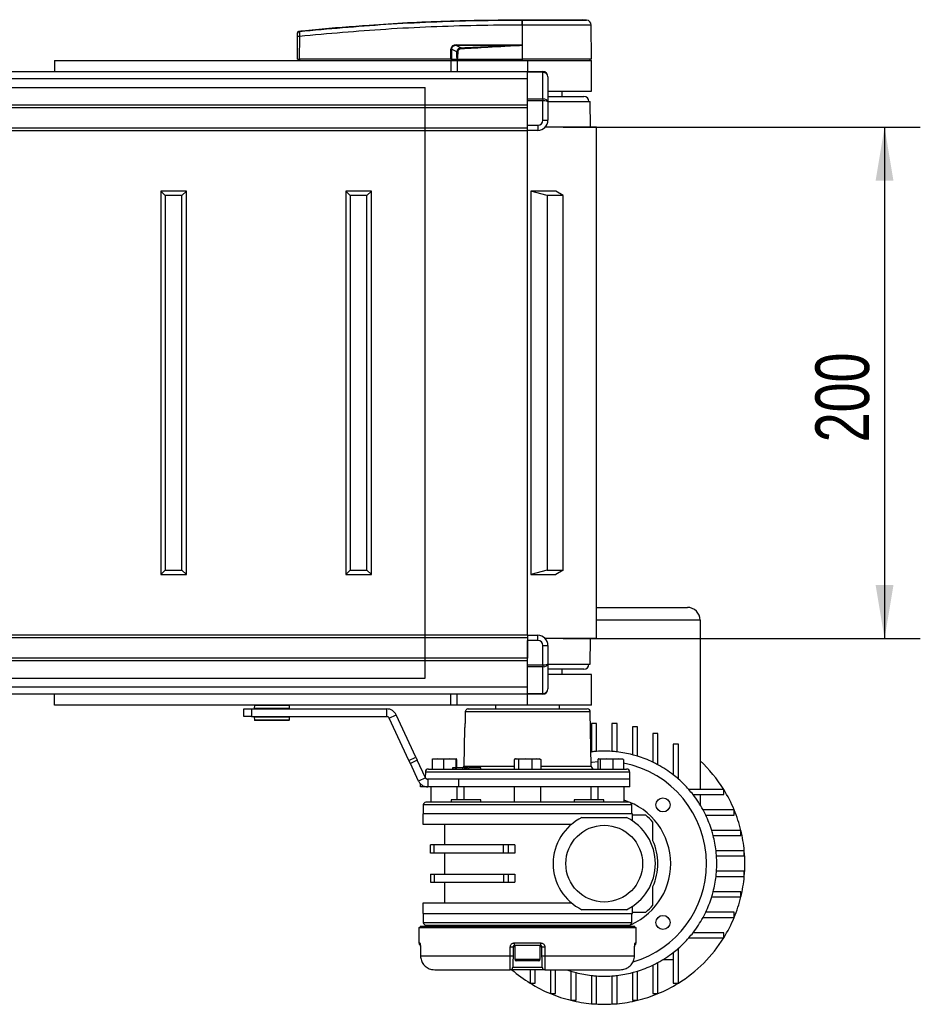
# Model space of a CAD drawing. Header units: millimetres. Extents: x 0 to 420, y 0 to 297.
# Tile 9 of 64: x 183 to 234, y 70 to 125. Entities that reach past the tile are written whole.
import ezdxf

# ---------------------------------------------------------------- set-up
doc = ezdxf.new("R2010")
doc.units = ezdxf.units.MM
doc.layers.add('QUOTE', color=174, linetype='Continuous')
doc.styles.add('SLDTEXTSTYLE3', font='TXT', dxfattribs={"width": 0.75})
doc.dimstyles.new('SLDDIMSTYLE0', dxfattribs={"dimtxt": 3, "dimasz": 3, "dimexe": 0, "dimexo": 0.0625, "dimgap": 0.75, "dimtad": 1, "dimlfac": 6.991979, "dimrnd": 1e-09, "dimzin": 12, "dimdsep": 46, "dimtxsty": 'SLDTEXTSTYLE3', "dimsah": 1, "dimcen": 0.09, "dimadec": 0, "dimazin": 3, "dimtfac": 1, "dimtdec": 3, "dimtofl": 0, "dimtmove": 0, "dimatfit": 3, "dimfxl": 0, "dimfrac": 2, "dimtolj": 1, "dimtzin": 12, "dimarcsym": 0})

# ---------------------------------------------------------------- blocks, each defined once
blk = doc.blocks.new('_D_4')
at = {"layer": 'QUOTE'}
for p, q in [((213.831, 119.246), (233.8, 119.246)), ((231.8, 119.246), (231.8, 90.642)), ((213.831, 90.642), (233.8, 90.642))]:
    blk.add_line(p, q, dxfattribs=at)
for points in [[(231.8, 119.246), (231.3, 116.246), (232.3, 116.246)], [(231.8, 90.642), (232.3, 93.642), (231.3, 93.642)]]:
    blk.add_solid(points, dxfattribs=at)
at = {"layer": 'QUOTE', "insert": (227.933, 101.619), "char_height": 3, "attachment_point": 1, "rotation": 90, "style": 'SLDTEXTSTYLE3'}
blk.add_mtext('200', dxfattribs=at)

msp = doc.modelspace()

# ---------------------------------------------------------------- linework, layer by layer
at = {"color": 7, "linetype": 'Continuous', "lineweight": 25}
for p, q in [((211.5326, 125.2531), (211.5327, 125.2531)), ((215.1337, 125.2335), (214.885, 125.2531)), ((199.0757, 124.62), (199.0756, 124.62)), ((211.5323, 124.9516), (211.5091, 124.9516)), ((211.5323, 124.9516), (211.5309, 123.0363)), ((215.4062, 123.0363), (215.3895, 124.9515)), ((198.96, 123.0363), (198.9712, 124.3169)), ((199.076, 124.3169), (199.0648, 123.0363)), ((207.5483, 123.0363), (207.5505, 123.6136)), ((207.5773, 123.6136), (207.575, 123.0363)), ((207.879, 123.4568), (207.5773, 123.6136)), ((207.8627, 123.8107), (208.1141, 123.68)), ((211.219, 123.8107), (207.8627, 123.8107)), ((207.8645, 123.8477), (211.2208, 123.8477)), ((211.5233, 123.8305), (211.5234, 123.8226)), ((211.5234, 123.8226), (211.5302, 123.0363)), ((185.3724, 122.9648), (185.3724, 122.3513)), ((185.3724, 122.9648), (207.5407, 122.9648)), ((198.96, 123.0363), (199.0648, 123.0363)), ((199.0297, 123.0363), (199.0309, 122.9648)), ((207.5483, 123.0363), (199.0648, 123.0363)), ((199.0701, 123.0363), (199.0702, 122.9648)), ((207.5407, 122.9648), (207.5407, 122.3513)), ((207.5407, 122.9648), (207.8982, 122.9648)), ((207.575, 123.0363), (207.5483, 123.0363)), ((207.5539, 123.0363), (207.554, 122.9648)), ((207.575, 123.0363), (207.8939, 123.0363)), ((207.6244, 123.0363), (207.6253, 122.9648)), ((207.8982, 122.9648), (207.8982, 122.3513)), ((207.8982, 122.9648), (211.8313, 122.9648)), ((207.9048, 123.0363), (211.5302, 123.0363)), ((207.9272, 123.0363), (207.9278, 122.9648)), ((211.5309, 123.0363), (211.5302, 123.0363)), ((215.4062, 123.0363), (211.5309, 123.0363)), ((211.5338, 123.0363), (211.5339, 122.9648)), ((211.8313, 122.9648), (215.4068, 122.9648)), ((211.8313, 122.9648), (211.8313, 122.3513)), ((215.3353, 122.9648), (215.3366, 123.0363)), ((215.4068, 121.2485), (215.4068, 122.9648)), ((158.4382, 122.3513), (211.8313, 122.3513)), ((211.8313, 122.3513), (212.6894, 122.3513)), ((211.8313, 122.3094), (211.8313, 122.3513)), ((212.6894, 122.3094), (211.8313, 122.3094)), ((211.8313, 120.8199), (211.8313, 122.3094)), ((212.6894, 122.3513), (212.6894, 122.3094)), ((212.6894, 120.8199), (212.6894, 122.3094)), ((68.8103, 121.9596), (211.8313, 121.9596)), ((212.9755, 122.0652), (212.9755, 120.6596)), ((212.9898, 121.2485), (215.4068, 121.2485)), ((213.7621, 120.9625), (213.7621, 121.2485)), ((211.8313, 120.8199), (212.6894, 120.8199)), ((211.8313, 120.7188), (211.8313, 120.8199)), ((212.6894, 120.7188), (211.8313, 120.7188)), ((211.8313, 119.3478), (211.8313, 120.7188)), ((212.6894, 120.8199), (212.6894, 120.7188)), ((212.6894, 119.6339), (212.6894, 120.7188)), ((212.9755, 120.9625), (214.9778, 120.9625)), ((212.9755, 120.6765), (215.3353, 120.6765)), ((212.9755, 120.6596), (212.9755, 119.6339)), ((215.3483, 119.2463), (215.3353, 120.6765)), ((68.8103, 120.492), (211.8313, 120.492)), ((68.8103, 120.349), (211.8313, 120.349)), ((211.8313, 119.2048), (211.8313, 120.349)), ((212.6894, 119.6339), (212.9755, 119.6339)), ((68.8103, 119.2048), (211.8313, 119.2048)), ((68.8103, 119.0618), (211.8313, 119.0618)), ((211.8313, 119.3478), (212.4034, 119.3478)), ((211.8313, 119.0618), (211.8313, 119.2048)), ((212.4034, 119.0618), (211.8313, 119.0618)), ((211.8313, 90.8265), (211.8313, 119.0618)), ((212.4034, 119.3478), (212.4034, 119.0618)), ((215.6929, 119.2463), (212.8241, 119.2463)), ((215.6929, 90.642), (215.6929, 119.2463)), ((191.5734, 115.4205), (191.3232, 115.6707)), ((192.7534, 115.6707), (191.3232, 115.6707)), ((191.3232, 115.6707), (191.3232, 94.2176)), ((192.5031, 115.4205), (192.7534, 115.6707)), ((192.7534, 94.2176), (192.7534, 115.6707)), ((201.9169, 115.4205), (201.6667, 115.6707)), ((201.6667, 115.6707), (201.6667, 94.2176)), ((203.0969, 115.6707), (201.6667, 115.6707)), ((202.8466, 115.4205), (203.0969, 115.6707)), ((203.0969, 94.2176), (203.0969, 115.6707)), ((212.9212, 115.4205), (212.0213, 115.6707)), ((212.0213, 115.6707), (212.0213, 94.2176)), ((213.4133, 115.6707), (212.0213, 115.6707)), ((213.8261, 115.4205), (213.4133, 115.6707)), ((192.5031, 115.4205), (191.5734, 115.4205)), ((191.5734, 115.4205), (191.5734, 94.4678)), ((192.5031, 94.4678), (192.5031, 115.4205)), ((201.9169, 115.4205), (201.9169, 94.4678)), ((202.8466, 115.4205), (201.9169, 115.4205)), ((202.8466, 94.4678), (202.8466, 115.4205)), ((212.9212, 115.4205), (212.9212, 94.4678)), ((213.8261, 115.4205), (212.9212, 115.4205)), ((213.8261, 94.4678), (213.8261, 115.4205)), ((191.5734, 94.4678), (191.3232, 94.2176)), ((191.3232, 94.2176), (192.7534, 94.2176)), ((191.5734, 94.4678), (192.5031, 94.4678)), ((192.5031, 94.4678), (192.7534, 94.2176)), ((201.9169, 94.4678), (201.6667, 94.2176)), ((201.6667, 94.2176), (203.0969, 94.2176)), ((201.9169, 94.4678), (202.8466, 94.4678)), ((202.8466, 94.4678), (203.0969, 94.2176)), ((212.9212, 94.4678), (212.0213, 94.2176)), ((212.0213, 94.2176), (213.4133, 94.2176)), ((212.9212, 94.4678), (213.8261, 94.4678)), ((213.8261, 94.4678), (213.4133, 94.2176)), ((215.6929, 92.3862), (220.7701, 92.3862)), ((221.4852, 91.6711), (215.6929, 91.6711)), ((221.4852, 91.6711), (221.4852, 82.2031)), ((211.8313, 90.8265), (68.8103, 90.8265)), ((211.8313, 90.6835), (68.8103, 90.6835)), ((211.8313, 90.8265), (212.4034, 90.8265)), ((211.8313, 90.8265), (211.8313, 90.6835)), ((211.8313, 90.6835), (211.8313, 89.5393)), ((212.4034, 90.5405), (211.8313, 90.5405)), ((211.8313, 89.1695), (211.8313, 90.5405)), ((212.4034, 90.5405), (212.4034, 90.8265)), ((215.6929, 90.642), (212.8241, 90.642)), ((215.3353, 89.2118), (215.3483, 90.642)), ((212.6894, 89.1695), (212.6894, 90.2544)), ((212.6894, 90.2544), (212.9755, 90.2544)), ((212.9755, 90.2544), (212.9755, 89.2287)), ((211.8313, 89.5393), (68.8103, 89.5393)), ((211.8313, 89.3963), (68.8103, 89.3963)), ((212.9755, 89.2287), (212.9755, 87.8231)), ((212.9755, 89.2118), (215.3353, 89.2118)), ((211.8313, 89.1695), (212.6894, 89.1695)), ((211.8313, 89.0684), (211.8313, 89.1695)), ((212.6894, 89.0684), (211.8313, 89.0684)), ((211.8313, 87.5789), (211.8313, 89.0684)), ((212.6894, 89.1695), (212.6894, 89.0684)), ((212.6894, 87.5789), (212.6894, 89.0684)), ((214.9778, 88.9258), (212.9755, 88.9258)), ((213.7621, 88.6398), (213.7621, 88.9258)), ((215.4068, 88.6398), (212.9898, 88.6398)), ((215.4068, 86.9235), (215.4068, 88.6398)), ((211.8313, 87.9287), (68.8103, 87.9287)), ((211.8313, 87.5789), (212.6894, 87.5789)), ((211.8313, 87.537), (211.8313, 87.5789)), ((212.6894, 87.5789), (212.6894, 87.537)), ((211.8313, 87.537), (159.0359, 87.537)), ((185.3724, 86.9235), (185.3724, 87.537)), ((207.5407, 86.9235), (207.5407, 87.537)), ((207.8982, 86.9235), (207.8982, 87.537)), ((212.6894, 87.537), (211.8313, 87.537)), ((211.8313, 86.9235), (211.8313, 87.537)), ((207.5407, 86.9235), (185.3724, 86.9235)), ((190.8758, 86.9235), (190.8758, 86.9199)), ((192.0184, 86.9199), (192.0184, 86.9235)), ((195.9613, 86.2799), (195.9613, 86.709)), ((195.9613, 86.709), (196.3903, 86.709)), ((196.3903, 86.709), (196.3903, 86.2799)), ((196.3903, 86.709), (203.9636, 86.709)), ((196.5571, 86.8964), (196.5492, 86.7462)), ((196.5492, 86.7462), (198.5198, 86.7462)), ((196.573, 86.8964), (196.5571, 86.8964)), ((198.5119, 86.8964), (196.573, 86.8964)), ((196.5933, 86.7161), (196.5778, 86.7161)), ((198.4912, 86.7161), (196.5933, 86.7161)), ((196.6621, 86.7161), (196.6621, 86.709)), ((198.4069, 86.709), (198.4069, 86.7161)), ((198.5198, 86.7462), (198.5119, 86.8964)), ((203.9636, 86.2799), (203.9636, 86.709)), ((207.8982, 86.9235), (207.5407, 86.9235)), ((211.8313, 86.9235), (207.8982, 86.9235)), ((208.3485, 86.5396), (208.348, 86.5398)), ((215.3411, 86.5396), (208.3485, 86.5396)), ((208.5206, 86.7083), (215.1695, 86.7083)), ((210.0435, 86.9235), (210.0435, 86.7083)), ((215.4068, 86.9235), (211.8313, 86.9235)), ((213.6191, 86.7083), (213.6191, 86.9235)), ((215.3939, 83.5159), (215.3411, 86.5396)), ((196.3903, 86.2799), (195.9613, 86.2799)), ((196.3903, 86.2799), (203.9636, 86.2799)), ((196.5492, 86.2427), (196.5571, 86.0925)), ((198.5198, 86.2427), (196.5492, 86.2427)), ((196.5571, 86.0925), (198.5119, 86.0925)), ((196.5778, 86.2728), (198.4912, 86.2728)), ((196.6011, 86.0654), (196.5857, 86.0654)), ((198.4833, 86.0654), (196.6011, 86.0654)), ((196.6621, 86.2799), (196.6621, 86.2728)), ((198.4069, 86.2728), (198.4069, 86.2799)), ((198.5119, 86.0925), (198.5198, 86.2427)), ((204.0932, 86.1973), (204.482, 86.3787)), ((205.1977, 83.8287), (204.0932, 86.1973)), ((205.5865, 84.01), (204.482, 86.3787)), ((208.3362, 85.9179), (208.3357, 85.9181)), ((208.3057, 85.6369), (208.2687, 83.5159)), ((208.3082, 85.6369), (208.3057, 85.6369)), ((215.6929, 85.8891), (215.4068, 85.8891)), ((215.4068, 85.8891), (215.4068, 84.3077)), ((215.6929, 84.3338), (215.6929, 85.8891)), ((216.837, 85.8891), (216.551, 85.8891)), ((216.551, 85.8891), (216.551, 84.3338)), ((216.837, 84.3077), (216.837, 85.8891)), ((217.6952, 85.6988), (217.6952, 84.1486)), ((217.9812, 85.6988), (217.6952, 85.6988)), ((217.9812, 84.0675), (217.9812, 85.6988)), ((218.8393, 85.3257), (218.8393, 83.7315)), ((219.1254, 85.3257), (218.8393, 85.3257)), ((219.1254, 83.5854), (219.1254, 85.3257)), ((215.3801, 84.3045), (215.4068, 84.3077)), ((219.9835, 84.7393), (219.9835, 83.0243)), ((220.2695, 84.7393), (219.9835, 84.7393)), ((220.2695, 82.7882), (220.2695, 84.7393)), ((205.1977, 83.8287), (205.5865, 84.01)), ((205.2794, 83.6536), (205.1977, 83.8287)), ((205.6682, 83.8349), (205.2794, 83.6536)), ((205.5865, 84.01), (205.6682, 83.8349)), ((206.1239, 82.8578), (205.6682, 83.8349)), ((206.8192, 83.9194), (206.5013, 83.8822)), ((206.5013, 83.8822), (206.5013, 83.3473)), ((206.523, 83.9194), (206.5218, 83.9189)), ((206.5242, 83.9194), (206.8192, 83.9194)), ((207.1372, 83.8822), (206.8192, 83.9194)), ((206.8192, 83.9194), (207.4781, 83.9194)), ((207.4781, 83.9194), (207.1372, 83.8822)), ((207.1372, 83.8822), (207.1372, 83.3473)), ((207.8191, 83.8822), (207.4781, 83.9194)), ((207.4781, 83.9194), (207.842, 83.9194)), ((207.8191, 83.8822), (207.8191, 83.4188)), ((207.8444, 83.9189), (207.8432, 83.9194)), ((207.865, 83.8822), (207.865, 83.4188)), ((211.0848, 83.8822), (211.0848, 83.3473)), ((211.1712, 83.9194), (211.1359, 83.9065)), ((211.1712, 83.9194), (211.2047, 83.9194)), ((211.2047, 83.9194), (211.6978, 83.9194)), ((211.6978, 83.9194), (211.3246, 83.8822)), ((211.3246, 83.8822), (211.3246, 83.3473)), ((212.0711, 83.8822), (211.6978, 83.9194)), ((211.6978, 83.9194), (212.3244, 83.9194)), ((212.3244, 83.9194), (212.0711, 83.8822)), ((212.0711, 83.8822), (212.0711, 83.3473)), ((212.5778, 83.8822), (212.3244, 83.9194)), ((212.3244, 83.9194), (212.4914, 83.9194)), ((212.5267, 83.9065), (212.4914, 83.9194)), ((212.5778, 83.8822), (212.5778, 83.3473)), ((215.7669, 83.8822), (215.7669, 83.3473)), ((215.8279, 83.9194), (216.2452, 83.9194)), ((216.2452, 83.9194), (215.8889, 83.8822)), ((215.8889, 83.8822), (215.8889, 83.3473)), ((216.6015, 83.8822), (216.2452, 83.9194)), ((216.2452, 83.9194), (216.8968, 83.9194)), ((216.8968, 83.9194), (216.6015, 83.8822)), ((216.6015, 83.8822), (216.6015, 83.3473)), ((217.1921, 83.8822), (216.8968, 83.9194)), ((216.8968, 83.9194), (217.1396, 83.9194)), ((217.1482, 83.9162), (217.1396, 83.9194)), ((217.1921, 83.8822), (217.1921, 83.3473)), ((205.735, 82.6764), (205.2794, 83.6536)), ((206.1175, 83.1786), (206.1123, 82.8825)), ((217.5451, 83.1786), (206.1175, 83.1786)), ((206.2891, 83.3473), (217.3735, 83.3473)), ((207.6424, 83.4188), (207.6412, 83.3473)), ((207.6553, 83.4188), (207.6424, 83.4188)), ((207.6553, 83.4188), (207.6544, 83.3473)), ((207.7865, 83.4188), (207.6553, 83.4188)), ((207.7865, 83.4188), (207.7857, 83.3473)), ((207.8345, 83.4188), (207.7865, 83.4188)), ((207.8345, 83.4188), (207.835, 83.3473)), ((208.1776, 83.4188), (207.8345, 83.4188)), ((208.1916, 83.4188), (208.1903, 83.3473)), ((208.2026, 83.4188), (208.2017, 83.3473)), ((208.2687, 83.5159), (211.0848, 83.5159)), ((208.3079, 83.4188), (208.3067, 83.3473)), ((208.3207, 83.4188), (208.3079, 83.4188)), ((208.3207, 83.4188), (208.3198, 83.3473)), ((208.3653, 83.4188), (208.3207, 83.4188)), ((208.3653, 83.4188), (208.3644, 83.3473)), ((208.4367, 83.4188), (208.3653, 83.4188)), ((208.4367, 83.4188), (208.4378, 83.3473)), ((208.5362, 83.4188), (208.4367, 83.4188)), ((208.5362, 83.4188), (208.5374, 83.3473)), ((208.5396, 83.4188), (208.5362, 83.4188)), ((208.5409, 83.3473), (208.5396, 83.4188)), ((209.2169, 83.3473), (209.2156, 83.4188)), ((212.5778, 83.5159), (215.3939, 83.5159)), ((217.5521, 82.7752), (217.5451, 83.1786)), ((206.1239, 82.8578), (205.735, 82.6764)), ((206.2535, 82.7752), (206.2323, 82.7752)), ((206.2535, 82.7752), (206.2535, 82.3461)), ((207.9663, 82.7752), (206.2535, 82.7752)), ((217.5521, 82.7752), (207.963, 82.7752)), ((207.9663, 82.7752), (207.9663, 82.3461)), ((217.5521, 82.7752), (207.9663, 82.7752)), ((217.5521, 82.3461), (217.5521, 82.7752)), ((205.8478, 82.3461), (205.8478, 82.52)), ((205.9909, 82.3461), (205.8478, 82.3461)), ((205.9909, 82.4154), (205.9909, 82.3461)), ((206.2535, 82.3461), (205.9909, 82.3461)), ((207.9663, 82.3461), (206.2535, 82.3461)), ((206.4322, 82.3461), (206.4322, 81.488)), ((207.891, 81.631), (207.891, 82.3461)), ((217.5521, 82.3461), (207.9663, 82.3461)), ((208.2645, 82.3461), (208.2645, 81.631)), ((211.0804, 82.3461), (211.0804, 81.488)), ((212.5822, 81.488), (212.5822, 82.3461)), ((215.398, 81.631), (215.398, 82.3461)), ((215.7716, 82.3461), (215.7716, 81.631)), ((217.2303, 81.488), (217.2303, 82.3461)), ((222.8058, 82.2031), (220.8546, 82.2031)), ((222.8058, 81.9171), (222.8058, 82.2031)), ((207.5705, 81.631), (207.5705, 81.488)), ((209.2152, 81.631), (207.5705, 81.631)), ((209.2152, 81.488), (209.2152, 81.631)), ((214.4474, 81.631), (214.4474, 81.488)), ((216.0921, 81.631), (214.4474, 81.631)), ((216.0921, 81.488), (216.0921, 81.631)), ((221.0907, 81.9171), (222.8058, 81.9171)), ((221.4852, 81.9171), (221.4852, 81.3473)), ((206.0032, 81.345), (206.0032, 80.8444)), ((217.6594, 81.345), (206.0032, 81.345)), ((217.6594, 80.8444), (217.6594, 81.345)), ((223.3921, 81.0589), (221.6519, 81.0589)), ((223.3921, 80.7729), (223.3921, 81.0589)), ((205.9674, 80.8444), (205.9674, 80.2723)), ((217.6952, 80.8444), (205.9674, 80.8444)), ((214.8751, 80.6299), (217.3688, 80.6299)), ((217.6952, 80.4444), (217.6952, 80.8444)), ((221.7979, 80.7729), (223.3921, 80.7729)), ((205.9674, 80.2723), (214.3142, 80.2723)), ((207.1831, 80.2723), (207.1831, 79.0996)), ((223.7652, 79.9148), (222.1339, 79.9148)), ((223.7652, 79.6287), (223.7652, 79.9148)), ((222.215, 79.6287), (223.7652, 79.6287)), ((206.3965, 78.6419), (206.3965, 79.0996)), ((206.6085, 79.0996), (206.3965, 79.0996)), ((206.6085, 78.6419), (206.6085, 79.0996)), ((210.4899, 79.0996), (206.6085, 79.0996)), ((210.4899, 78.6419), (210.4899, 79.0996)), ((210.7478, 79.0996), (210.4899, 79.0996)), ((210.7478, 79.0996), (210.7478, 78.6419)), ((211.1281, 79.0996), (210.7478, 79.0996)), ((211.1281, 79.0996), (211.1281, 78.6419)), ((223.9555, 78.7706), (222.3741, 78.7706)), ((223.9555, 78.4846), (223.9555, 78.7706)), ((206.6085, 78.6419), (206.3965, 78.6419)), ((210.4899, 78.6419), (206.6085, 78.6419)), ((207.1831, 78.6419), (207.1831, 77.4691)), ((210.7478, 78.6419), (210.4899, 78.6419)), ((211.1281, 78.6419), (210.7478, 78.6419)), ((222.4002, 78.4846), (223.9555, 78.4846)), ((206.3965, 77.4691), (206.3965, 77.0114)), ((206.3965, 77.4691), (206.6085, 77.4691)), ((206.6085, 77.4691), (206.6085, 77.0114)), ((206.6085, 77.4691), (210.4899, 77.4691)), ((210.4899, 77.4691), (210.4899, 77.0114)), ((210.4899, 77.4691), (210.7478, 77.4691)), ((210.7478, 77.4691), (210.7478, 77.0114)), ((210.7478, 77.4691), (211.1281, 77.4691)), ((211.1281, 77.4691), (211.1281, 77.0114)), ((222.3741, 77.3404), (223.9555, 77.3404)), ((223.9555, 77.6264), (222.4002, 77.6264)), ((223.9555, 77.3404), (223.9555, 77.6264)), ((206.3965, 77.0114), (206.6085, 77.0114)), ((206.6085, 77.0114), (210.4899, 77.0114)), ((207.1831, 77.0114), (207.1831, 75.8387)), ((210.4899, 77.0114), (210.7478, 77.0114)), ((210.7478, 77.0114), (211.1281, 77.0114)), ((222.1339, 76.1962), (223.7652, 76.1962)), ((223.7652, 76.4823), (222.215, 76.4823)), ((223.7652, 76.1962), (223.7652, 76.4823)), ((205.9674, 75.8387), (205.9674, 75.2666)), ((214.3142, 75.8387), (205.9674, 75.8387)), ((217.3688, 75.4811), (214.8751, 75.4811)), ((217.6952, 75.2666), (217.6952, 75.6666)), ((205.9674, 75.2666), (211.8313, 75.2666)), ((206.0032, 75.2666), (206.0032, 74.766)), ((211.8313, 75.2666), (217.6952, 75.2666)), ((217.6594, 74.766), (217.6594, 75.2666)), ((221.6519, 75.0521), (223.3921, 75.0521)), ((223.3921, 75.3381), (221.7979, 75.3381)), ((223.3921, 75.0521), (223.3921, 75.3381)), ((205.7535, 74.48), (205.761, 73.6206)), ((205.7535, 74.48), (217.9091, 74.48)), ((205.8244, 74.5515), (205.8244, 74.48)), ((205.8244, 74.5515), (217.8382, 74.5515)), ((206.0032, 74.766), (217.6594, 74.766)), ((206.4322, 74.623), (206.4322, 74.5515)), ((207.5705, 74.623), (207.5705, 74.5515)), ((209.2152, 74.5515), (209.2152, 74.623)), ((211.0804, 74.623), (211.0804, 74.5515)), ((212.5822, 74.5515), (212.5822, 74.623)), ((214.4474, 74.623), (214.4474, 74.5515)), ((216.0921, 74.5515), (216.0921, 74.623)), ((217.2303, 74.5515), (217.2303, 74.623)), ((217.8382, 74.48), (217.8382, 74.5515)), ((217.9016, 73.6206), (217.9091, 74.48)), ((220.8546, 73.9079), (222.8058, 73.9079)), ((222.8058, 74.1939), (221.0907, 74.1939)), ((222.8058, 73.9079), (222.8058, 74.1939)), ((205.761, 73.6206), (205.807, 73.6206)), ((205.8384, 73.4094), (205.8402, 73.4098)), ((205.8395, 73.4091), (205.8454, 72.8997)), ((211.0314, 73.4086), (211.0225, 72.8986)), ((211.1162, 73.4086), (211.0314, 73.4086)), ((211.0853, 73.6206), (212.5772, 73.6206)), ((212.5597, 73.4788), (211.1029, 73.4788)), ((211.1162, 73.4788), (211.1162, 72.7065)), ((212.5464, 72.7065), (212.5464, 73.4788)), ((212.6312, 73.4086), (212.5464, 73.4086)), ((212.6401, 72.8986), (212.6312, 73.4086)), ((217.8172, 72.8992), (217.8231, 73.4091)), ((217.8224, 73.4098), (217.8242, 73.4094)), ((217.8556, 73.6206), (217.9016, 73.6206)), ((220.2695, 71.3717), (220.2695, 73.3228)), ((205.8454, 72.8994), (205.8454, 72.8992)), ((205.8462, 72.8999), (210.8565, 72.8999)), ((211.1162, 72.7065), (212.5322, 72.7065)), ((212.5322, 72.7065), (212.5464, 72.7065)), ((212.8061, 72.8999), (217.8164, 72.8999)), ((219.4137, 72.6922), (219.9835, 72.6922)), ((219.9835, 73.0867), (219.9835, 71.3717)), ((211.0114, 72.2607), (212.6512, 72.2607)), ((212.4606, 72.6207), (211.202, 72.6207)), ((218.8393, 72.3795), (218.8393, 70.7853)), ((219.1254, 70.7853), (219.1254, 72.5256)), ((206.6425, 72.1201), (210.8684, 72.1201)), ((212.7942, 72.1201), (210.8684, 72.1201)), ((211.9743, 72.1201), (211.9743, 71.3717)), ((212.2604, 71.3717), (212.2604, 72.1201)), ((212.7942, 72.1201), (217.0201, 72.1201)), ((213.1185, 72.1201), (213.1185, 70.7853)), ((213.4045, 70.7853), (213.4045, 72.1201)), ((214.2626, 72.0435), (214.2626, 70.4122)), ((214.5487, 70.4122), (214.5487, 71.9624)), ((215.4068, 71.8033), (215.4068, 70.2219)), ((215.6929, 70.2219), (215.6929, 71.7772)), ((216.551, 71.7772), (216.551, 70.2219)), ((216.837, 70.2219), (216.837, 71.8033)), ((217.6952, 71.9624), (217.6952, 70.4122)), ((217.9812, 70.4122), (217.9812, 72.0435)), ((211.9743, 71.3717), (212.2604, 71.3717)), ((219.9835, 71.3717), (220.2695, 71.3717)), ((213.1185, 70.7853), (213.4045, 70.7853)), ((218.8393, 70.7853), (219.1254, 70.7853)), ((214.2626, 70.4122), (214.5487, 70.4122)), ((215.4068, 70.2219), (215.6929, 70.2219)), ((216.551, 70.2219), (216.837, 70.2219)), ((217.6952, 70.4122), (217.9812, 70.4122))]:
    msp.add_line(p, q, dxfattribs=at)
at = {"color": 7, "linetype": 'Continuous'}
for p, q in [((74.5311, 121.4631), (206.1105, 121.4631)), ((206.1105, 88.4252), (206.1105, 121.4631)), ((74.5311, 88.4252), (206.1105, 88.4252))]:
    msp.add_line(p, q, dxfattribs=at)
at = {"color": 7, "linetype": 'Continuous', "lineweight": 25, "flags": 128}
for points in [[(211.219, 123.8107), (211.3895, 123.8174), (211.5234, 123.8226)], [(208.348, 86.5398), (208.3394, 86.1046), (208.3357, 85.9181)], [(208.3485, 86.5396), (208.3457, 86.3967), (208.3362, 85.9179)], [(215.3902, 83.7293), (215.4528, 83.7371), (215.7669, 83.7653)], [(205.8395, 73.4091), (205.8386, 73.4093), (205.8384, 73.4094)], [(205.8402, 73.4098), (205.8435, 73.1238), (205.8462, 72.8999)], [(210.8565, 72.8999), (210.8616, 73.1859), (210.8657, 73.4098)], [(212.7969, 73.4098), (212.8021, 73.1238), (212.8061, 72.8999)], [(217.8164, 72.8999), (217.8198, 73.1859), (217.8224, 73.4098)], [(217.8242, 73.4094), (217.824, 73.4093), (217.8231, 73.4091)], [(205.8454, 72.8992), (205.8445, 72.8993), (205.8462, 72.8999)], [(217.8164, 72.8999), (217.8181, 72.8993), (217.8172, 72.8992)]]:
    msp.add_lwpolyline(points, dxfattribs=at)
at = {"color": 7, "linetype": 'Continuous', "lineweight": 25}
for centre, radius in [((219.4087, 81.3423), 0.3933), ((216.1219, 78.0555), 2.1453), ((219.4087, 74.7687), 0.3933)]:
    msp.add_circle(centre, radius, dxfattribs=at)
for centre, radius, start, end in [((212.5835, 125.012), 1.0761, 168.12017, 183.21901), ((217.3328, 124.5721), 5.8399, 173.30319, 173.49661), ((212.6068, 125.0113), 1.0762, 168.08174, 183.18007), ((215.1034, 124.949), 0.286, 0.50001, 83.92313), ((199.0867, 124.4846), 0.1141, 96.10419, 179.38414), ((199.0236, 121.1506), 3.1668, 89.0519, 90.9481), ((207.5639, 127.2564), 3.6428, 269.78976, 270.21024), ((207.5682, 123.8438), 0.2963, 353.58566, 0.74759), ((109.331, 118.9057), 98.8984, 2.731259, 2.766996), ((210.9246, 123.8438), 0.2963, 353.58566, 0.74759), ((212.6894, 122.0652), 0.286, 0, 90), ((214.9778, 120.6765), 0.286, 360, 90), ((212.4034, 119.6339), 0.286, 270, 0), ((212.4034, 119.6339), 0.5721, 270, 0), ((220.7701, 91.6711), 0.7151, 0, 90), ((212.4034, 90.2544), 0.5721, 0, 90), ((212.4034, 90.2544), 0.286, 0, 90), ((214.9778, 89.2118), 0.286, 270, 0), ((212.6894, 87.8231), 0.286, 270, 0), ((196.5778, 86.7447), 0.0286, 177, 270), ((196.5857, 86.8949), 0.0286, 90, 177), ((198.4833, 86.8949), 0.0286, 3, 90), ((198.4912, 86.7447), 0.0286, 270, 3), ((203.9636, 86.1369), 0.5721, 25, 90), ((215.1695, 86.5366), 0.1716, 1, 90), ((196.5778, 86.2442), 0.0286, 90, 183), ((196.5857, 86.094), 0.0286, 183, 270), ((198.4833, 86.094), 0.0286, 270, 357), ((198.4912, 86.2442), 0.0286, 357, 90), ((203.9636, 86.1369), 0.143, 25, 90), ((208.3797, 85.6356), 0.0716, 156.03371, 179.0016), ((216.1219, 78.0555), 6.2929, 93.90956, 96.52498), ((216.1219, 78.0555), 6.2929, 86.09044, 93.90956), ((216.1219, 78.0555), 6.2929, 83.47502, 86.09044), ((216.1219, 78.0555), 6.2929, 75.52249, 83.47502), ((216.1219, 78.0555), 6.2929, 72.8152, 75.52249), ((216.1219, 78.0555), 6.2929, 64.417, 72.8152), ((216.1219, 78.0555), 6.2929, 61.49257, 64.417), ((216.1219, 78.0555), 7.8662, 31.82137, 47.01411), ((206.2891, 83.1757), 0.1716, 90, 179), ((208.0971, 83.5189), 0.1716, 324.31467, 359), ((215.5655, 83.5189), 0.1716, 181, 270), ((216.1219, 78.0555), 5.7208, 0, 79.21865), ((217.3735, 83.1757), 0.1716, 1, 90), ((216.1219, 78.0555), 6.2929, 52.1471, 61.49257), ((216.1219, 78.0555), 6.2929, 48.76942, 52.1471), ((216.1219, 78.0555), 6.2929, 41.23058, 48.76942), ((216.1219, 78.0555), 6.2929, 37.8529, 41.23058), ((216.1219, 78.0555), 7.8662, 22.44635, 31.82137), ((216.1219, 78.0555), 3.7185, 0, 72.65786), ((216.1219, 78.0555), 6.2929, 28.50743, 37.8529), ((206.1462, 81.345), 0.143, 90, 180), ((217.5164, 81.345), 0.143, 0, 90), ((216.1219, 78.0555), 6.2929, 25.583, 28.50743), ((216.1219, 78.0555), 7.8662, 13.67202, 22.44635), ((216.1219, 78.0555), 2.8604, 115.84193, 244.15807), ((216.1219, 78.0555), 2.8604, 295.84193, 64.15807), ((216.1219, 78.0555), 3.5755, 40.5358, 49.4642), ((216.1219, 78.0555), 6.2929, 17.1848, 25.583), ((216.1219, 78.0555), 6.2929, 14.47751, 17.1848), ((216.1219, 78.0555), 7.8662, 5.21591, 13.67202), ((216.1219, 78.0555), 3.0034, 334.79123, 25.20877), ((216.1219, 78.0555), 6.2929, 6.52498, 14.47751), ((216.1219, 78.0555), 6.2929, 3.90956, 6.52498), ((216.1219, 78.0555), 7.8662, 354.78409, 5.21591), ((216.1219, 78.0555), 6.2929, 356.09044, 3.90956), ((216.1219, 78.0555), 3.7185, 289.55721, 0), ((216.1219, 78.0555), 5.7208, 286.40326, 0), ((216.1219, 78.0555), 6.2929, 345.52249, 353.47502), ((216.1219, 78.0555), 6.2929, 353.47502, 356.09044), ((216.1219, 78.0555), 7.8662, 346.32798, 354.78409), ((216.1219, 78.0555), 6.2929, 334.417, 342.8152), ((216.1219, 78.0555), 6.2929, 342.8152, 345.52249), ((216.1219, 78.0555), 7.8662, 337.55365, 346.32798), ((216.1219, 78.0555), 3.5755, 310.5358, 319.4642), ((216.1219, 78.0555), 6.2929, 322.1471, 331.49257), ((216.1219, 78.0555), 6.2929, 331.49257, 334.417), ((216.1219, 78.0555), 7.8662, 328.17863, 337.55365), ((206.1462, 74.766), 0.143, 180, 270), ((217.5164, 74.766), 0.143, 270, 0), ((216.1219, 78.0555), 6.2929, 311.23058, 318.76942), ((216.1219, 78.0555), 7.8662, 301.82137, 328.17863), ((216.1219, 78.0555), 6.2929, 318.76942, 322.1471), ((205.904, 73.6218), 0.143, 180.5, 239.65626), ((205.9509, 73.6218), 0.1439, 180.48393, 208.01759), ((210.9766, 77.1367), 3.7285, 268.29489, 270.84236), ((211.3861, 73.5859), 0.3028, 173.42125, 200.71187), ((212.2765, 73.5859), 0.3028, 339.28813, 6.57875), ((212.686, 77.1367), 3.7285, 269.15764, 271.70511), ((217.7585, 73.6218), 0.143, 300.22846, 359.5), ((217.7117, 73.6218), 0.1439, 332.08699, 359.516), ((216.1219, 78.0555), 6.2929, 307.8529, 311.23058), ((210.9675, 76.6233), 3.725, 268.29254, 270.84593), ((211.202, 72.7065), 0.0858, 180, 270), ((212.4606, 72.7065), 0.0858, 270, 0), ((212.6951, 76.6233), 3.725, 269.15407, 271.70746), ((216.1219, 78.0555), 6.2929, 298.50743, 307.8529), ((210.8684, 72.2631), 0.143, 270, 359), ((212.7942, 72.2631), 0.143, 181, 270), ((216.1219, 78.0555), 6.2929, 287.1848, 295.583), ((216.1219, 78.0555), 6.2929, 295.583, 298.50743), ((216.1219, 78.0555), 7.8662, 228.98567, 238.17863), ((216.1219, 78.0555), 6.2929, 250.59296, 252.8152), ((216.1219, 78.0555), 6.2929, 252.8152, 255.52249), ((216.1219, 78.0555), 6.2929, 255.52249, 263.47502), ((216.1219, 78.0555), 6.2929, 263.47502, 266.09044), ((216.1219, 78.0555), 6.2929, 266.09044, 273.90956), ((216.1219, 78.0555), 6.2929, 273.90956, 276.52498), ((216.1219, 78.0555), 6.2929, 276.52498, 284.47751), ((216.1219, 78.0555), 6.2929, 284.47751, 287.1848), ((216.1219, 78.0555), 7.8662, 238.17863, 247.55365), ((216.1219, 78.0555), 7.8662, 292.44635, 301.82137), ((216.1219, 78.0555), 7.8662, 247.55365, 256.32798), ((216.1219, 78.0555), 7.8662, 283.67202, 292.44635), ((216.1219, 78.0555), 7.8662, 256.32798, 264.78409), ((216.1219, 78.0555), 7.8662, 264.78409, 275.21591), ((216.1219, 78.0555), 7.8662, 275.21591, 283.67202)]:
    msp.add_arc(centre, radius, start, end, dxfattribs=at)
for centre, major_axis, ratio, start_param, end_param in [((208.058, 123.4679), (0.4863, -0.2392), 0.6067254, 2.2520057, 3.4288926), ((208.0544, 123.4682), (0.4601, -0.2277), 0.5569608, 2.2532184, 3.4301053), ((208.2327, 123.3756), (0.3277, -0.1743), 0.7705823, 2.3011388, 3.4780257), ((208.2327, 123.3762), (0.2861, -0.1512), 0.6630178, 2.2990506, 3.4759374), ((212.6894, 122.0652), (0.286, 0), 0.8535534, 0, 1.5707963), ((212.6894, 120.6596), (0.286, 0), 0.5606602, 0, 1.5707963), ((212.6894, 120.6596), (0.286, 0), 0.2071068, 0, 1.5707963), ((212.6894, 89.2287), (0.286, 0), 0.2071068, 4.712389, 6.2831853), ((212.6894, 89.2287), (0.286, 0), 0.5606602, 4.712389, 6.2831853), ((212.6894, 87.8231), (0.286, 0), 0.8535534, 4.712389, 6.2831853)]:
    msp.add_ellipse(centre, major_axis=major_axis, ratio=ratio, start_param=start_param, end_param=end_param, dxfattribs=at)
for points, knots in [([(199.0746, 124.598), (200.6852, 124.745), (203.1398, 124.969), (206.4475, 125.1338), (208.9895, 125.2211), (210.6814, 125.221), (211.5305, 125.2336), (211.5305, 125.2336)], [0, 0, 0, 0, 0.3887669, 0.5925279, 0.7962893, 0.9999993, 1, 1, 1, 1]), ([(199.0757, 124.62), (199.1237, 124.6248), (199.4202, 124.655), (200.7211, 124.7819), (203.3941, 125.0003), (207.2505, 125.2101), (210.1046, 125.2388), (211.5326, 125.2531)], [0, 0, 0, 0, 0.0117013, 0.0722088, 0.3141935, 0.6568871, 1, 1, 1, 1]), ([(211.5305, 125.2336), (211.5305, 125.2336), (211.5383, 125.2336), (211.5461, 125.2336), (211.5539, 125.2336)], [0, 0, 0, 0, 0.0003655, 1, 1, 1, 1]), ([(211.5327, 125.2531), (211.7451, 125.2531), (212.1704, 125.2531), (212.7969, 125.2531), (213.3793, 125.2531), (213.8971, 125.2531), (214.3237, 125.2531), (214.6419, 125.2531), (214.8475, 125.2531), (214.8725, 125.2531), (214.885, 125.2531)], [0, 0, 0, 0, 0.1248804, 0.2501396, 0.3746494, 0.4998125, 0.6247642, 0.7495577, 0.8749238, 1, 1, 1, 1]), ([(211.5539, 125.2336), (211.722, 125.2335), (212.0583, 125.2335), (212.5767, 125.2335), (213.0926, 125.2335), (213.5904, 125.2334), (214.0372, 125.2335), (214.4226, 125.2335), (214.7333, 125.2335), (214.9615, 125.2336), (215.106, 125.2334), (215.1245, 125.2335), (215.1337, 125.2335)], [0, 0, 0, 0, 0.0923036, 0.1846071, 0.2865385, 0.3884688, 0.490398, 0.5923288, 0.694247, 0.7961664, 0.8980845, 1, 1, 1, 1]), ([(198.9712, 124.3169), (198.9713, 124.3238), (198.9715, 124.3496), (198.9719, 124.3936), (198.9723, 124.4404), (198.9726, 124.4746), (198.9726, 124.4821), (198.9727, 124.4858)], [0, 0, 0, 0, 0.0821077, 0.3116546, 0.5407071, 0.7703697, 1, 1, 1, 1]), ([(198.9727, 124.4858), (198.9727, 124.4941), (198.9728, 124.5053), (198.9729, 124.5067), (198.9729, 124.5071)], [0, 0, 0, 0, 0.7365741, 1, 1, 1, 1]), ([(198.9729, 124.5071), (198.973, 124.5111), (198.9737, 124.5281), (198.9825, 124.5574), (199.0055, 124.5891), (199.0376, 124.6122), (199.0629, 124.6174), (199.0756, 124.62)], [0, 0, 0, 0, 0.0716067, 0.3068114, 0.5378745, 0.7689372, 1, 1, 1, 1]), ([(199.0746, 124.598), (199.0738, 124.5917), (199.0722, 124.5791), (199.0715, 124.5221), (199.0724, 124.4443), (199.0742, 124.3713), (199.0756, 124.3283), (199.076, 124.3169)], [0, 0, 0, 0, 0.2296881, 0.4595969, 0.6887793, 0.9180889, 1, 1, 1, 1]), ([(199.0756, 124.62), (199.0755, 124.6196), (199.0752, 124.618), (199.0749, 124.6065), (199.0746, 124.598)], [0, 0, 0, 0, 0.2638842, 1, 1, 1, 1]), ([(211.5091, 124.9516), (210.6638, 124.9463), (208.9733, 124.9358), (206.4382, 124.853), (203.1358, 124.6871), (200.6848, 124.4636), (199.076, 124.3169)], [0, 0, 0, 0, 0.20362021, 0.40724063, 0.61094774, 1, 1, 1, 1]), ([(215.3895, 124.9515), (215.38, 124.9516), (215.3607, 124.9516), (215.2056, 124.9516), (214.9601, 124.9515), (214.6265, 124.9516), (214.2107, 124.9516), (213.7313, 124.9514), (213.1933, 124.9517), (212.6392, 124.9516), (212.0781, 124.9515), (211.7157, 124.9516), (211.5323, 124.9516)], [0, 0, 0, 0, 0.100465, 0.2038434, 0.3043094, 0.4076889, 0.5081552, 0.611535, 0.7120023, 0.8153833, 0.9066108, 1, 1, 1, 1]), ([(207.879, 123.4568), (207.8874, 123.4568), (207.9023, 123.4569), (207.9212, 123.4568), (207.9295, 123.4568)], [0, 0, 0, 0, 0.56, 1, 1, 1, 1]), ([(207.8939, 123.0363), (207.8893, 123.1147), (207.8811, 123.2546), (207.8796, 123.3951), (207.879, 123.4568)], [0, 0, 0, 0, 0.560586, 1, 1, 1, 1]), ([(207.9295, 123.4568), (207.9273, 123.3782), (207.9234, 123.2378), (207.9105, 123.0979), (207.9048, 123.0363)], [0, 0, 0, 0, 0.5593923, 1, 1, 1, 1]), ([(208.1141, 123.68), (208.6936, 123.7062), (209.7285, 123.753), (210.7636, 123.7931), (211.219, 123.8107)], [0, 0, 0, 0, 0.5599741, 1, 1, 1, 1]), ([(211.5234, 123.8226), (210.8878, 123.7801), (209.7528, 123.7043), (208.6169, 123.6447), (208.1171, 123.6184)], [0, 0, 0, 0, 0.5600269, 1, 1, 1, 1]), ([(211.2208, 123.8477), (211.2501, 123.8474), (211.3366, 123.8466), (211.4385, 123.8469), (211.5091, 123.8332), (211.5233, 123.8305)], [0, 0, 0, 0, 0.28926734, 0.85682964, 1, 1, 1, 1]), ([(207.8939, 123.0363), (207.8948, 123.0363), (207.8971, 123.0363), (207.901, 123.0363), (207.9038, 123.0363), (207.9048, 123.0363)], [0, 0, 0, 0, 0.3193957, 0.7481913, 1, 1, 1, 1]), ([(208.5206, 86.7083), (208.5011, 86.7063), (208.4622, 86.7025), (208.4103, 86.6725), (208.3714, 86.6283), (208.3517, 86.5811), (208.3494, 86.5507), (208.3485, 86.5396)], [0, 0, 0, 0, 0.2189584, 0.4381181, 0.6570378, 0.8747776, 1, 1, 1, 1]), ([(208.3362, 85.9179), (208.3352, 85.8859), (208.3331, 85.8217), (208.3258, 85.737), (208.3176, 85.6736), (208.3114, 85.6412), (208.3091, 85.6381), (208.3082, 85.6369)], [0, 0, 0, 0, 0.2140331, 0.4289877, 0.6464901, 0.8661248, 1, 1, 1, 1]), ([(208.3357, 85.9181), (208.3357, 85.9166), (208.3354, 85.8822), (208.3318, 85.8139), (208.3242, 85.728), (208.3177, 85.6805), (208.3137, 85.6614), (208.3138, 85.6618), (208.3138, 85.6619)], [0, 0, 0, 0, 0.0115449, 0.2765138, 0.5475708, 0.8217766, 0.9533142, 1, 1, 1, 1]), ([(206.5013, 83.8822), (206.5017, 83.8834), (206.5092, 83.9061), (206.5169, 83.9129), (206.5242, 83.9194)], [0, 0, 0, 0, 0.0529743, 1, 1, 1, 1]), ([(207.842, 83.9194), (207.8347, 83.9129), (207.827, 83.9061), (207.8195, 83.8834), (207.8191, 83.8822)], [0, 0, 0, 0, 0.9470257, 1, 1, 1, 1]), ([(207.865, 83.8822), (207.8634, 83.8868), (207.8558, 83.909), (207.8481, 83.9148), (207.842, 83.9194)], [0, 0, 0, 0, 0.2061857, 1, 1, 1, 1]), ([(211.2047, 83.9194), (211.1728, 83.9148), (211.1326, 83.909), (211.093, 83.8868), (211.0848, 83.8822)], [0, 0, 0, 0, 0.7938143, 1, 1, 1, 1]), ([(211.3246, 83.8822), (211.3225, 83.8834), (211.283, 83.9061), (211.2428, 83.9129), (211.2047, 83.9194)], [0, 0, 0, 0, 0.0529743, 1, 1, 1, 1]), ([(212.5253, 83.8994), (212.5408, 83.8967), (212.5584, 83.8935), (212.5757, 83.8834), (212.5778, 83.8822)], [0, 0, 0, 0, 0.879011, 1, 1, 1, 1]), ([(215.8279, 83.9194), (215.8116, 83.9148), (215.7912, 83.909), (215.771, 83.8868), (215.7669, 83.8822)], [0, 0, 0, 0, 0.7938143, 1, 1, 1, 1]), ([(215.8889, 83.8822), (215.8878, 83.8834), (215.8677, 83.9061), (215.8473, 83.9129), (215.8279, 83.9194)], [0, 0, 0, 0, 0.0529743, 1, 1, 1, 1]), ([(217.1481, 83.9095), (217.1618, 83.9048), (217.1765, 83.8998), (217.191, 83.8834), (217.1921, 83.8822)], [0, 0, 0, 0, 0.9265159, 1, 1, 1, 1]), ([(208.2821, 83.4188), (208.2651, 83.4188), (208.2359, 83.4188), (208.2125, 83.4188), (208.2026, 83.4188)], [0, 0, 0, 0, 0.58179951, 1, 1, 1, 1]), ([(209.2105, 83.4188), (209.2122, 83.4188), (209.2204, 83.4188), (209.1859, 83.4188), (209.1059, 83.4188), (208.9778, 83.4188), (208.8295, 83.4188), (208.6875, 83.4188), (208.6078, 83.4188), (208.5773, 83.4188)], [0, 0, 0, 0, 0.04428127, 0.21678875, 0.39040225, 0.53936307, 0.71183047, 0.88981697, 1, 1, 1, 1]), ([(207.8113, 81.488), (207.6426, 81.488), (207.3049, 81.488), (206.8946, 81.488), (206.5634, 81.488), (206.3254, 81.488), (206.1743, 81.488), (206.1556, 81.488), (206.1462, 81.488)], [0, 0, 0, 0, 0.1666184, 0.3334012, 0.5, 0.6666141, 0.8334009, 1, 1, 1, 1]), ([(215.8513, 81.488), (215.6693, 81.488), (215.3052, 81.488), (214.6811, 81.488), (214.0133, 81.488), (213.3069, 81.488), (212.5755, 81.488), (211.8313, 81.488), (211.0871, 81.488), (210.3557, 81.488), (209.6493, 81.488), (208.9814, 81.488), (208.3574, 81.488), (207.9933, 81.488), (207.8113, 81.488)], [0, 0, 0, 0, 0.083309, 0.1667004, 0.25, 0.3333072, 0.4167006, 0.5, 0.5833073, 0.6667007, 0.75, 0.8333073, 0.9166947, 1, 1, 1, 1]), ([(217.5164, 81.488), (217.507, 81.488), (217.4883, 81.488), (217.3372, 81.488), (217.0991, 81.488), (216.768, 81.488), (216.3576, 81.488), (216.02, 81.488), (215.8513, 81.488)], [0, 0, 0, 0, 0.1666145, 0.3334013, 0.5000001, 0.6666146, 0.8333895, 1, 1, 1, 1]), ([(218.4457, 80.7729), (218.205, 80.7729), (217.9615, 80.7729), (217.698, 80.7729), (217.6952, 80.7729)], [0, 0, 0, 0, 0.98917197, 1, 1, 1, 1]), ([(218.8393, 79.3347), (218.8393, 79.5142), (218.8393, 79.8747), (218.8393, 80.2106), (218.8393, 80.3793)], [0, 0, 0, 0, 0.4978886, 1, 1, 1, 1]), ([(218.8393, 75.7317), (218.8393, 75.8991), (218.8393, 76.235), (218.8393, 76.5955), (218.8393, 76.7763)], [0, 0, 0, 0, 0.4983885, 1, 1, 1, 1]), ([(217.6952, 75.3381), (217.867, 75.3381), (218.1235, 75.3381), (218.3658, 75.3381), (218.4457, 75.3381)], [0, 0, 0, 0, 0.6700494, 1, 1, 1, 1]), ([(206.1462, 74.623), (206.1521, 74.623), (206.1638, 74.623), (206.2574, 74.623), (206.4038, 74.623), (206.6249, 74.623), (206.9343, 74.623), (207.3358, 74.623), (207.6549, 74.623), (207.8113, 74.623)], [0, 0, 0, 0, 0.1317433, 0.262786, 0.3924492, 0.520097, 0.6857693, 0.8459772, 1, 1, 1, 1]), ([(207.8113, 74.623), (207.9791, 74.623), (208.3215, 74.623), (208.9151, 74.623), (209.5164, 74.623), (210.1067, 74.623), (210.6663, 74.623), (211.2442, 74.623), (211.8313, 74.623), (212.4184, 74.623), (212.9963, 74.623), (213.5559, 74.623), (214.1462, 74.623), (214.7475, 74.623), (215.3411, 74.623), (215.6835, 74.623), (215.8513, 74.623)], [0, 0, 0, 0, 0.0770186, 0.1571228, 0.2399515, 0.3037754, 0.368607, 0.4341283, 0.5, 0.5658717, 0.631393, 0.6962246, 0.7600485, 0.8428847, 0.9229886, 1, 1, 1, 1]), ([(215.8513, 74.623), (216.0077, 74.623), (216.3268, 74.623), (216.7284, 74.623), (217.0377, 74.623), (217.2588, 74.623), (217.4052, 74.623), (217.4988, 74.623), (217.5105, 74.623), (217.5164, 74.623)], [0, 0, 0, 0, 0.1540372, 0.3142456, 0.479903, 0.6075508, 0.737214, 0.8682567, 1, 1, 1, 1]), ([(205.807, 73.6206), (205.8102, 73.6182), (205.8166, 73.6134), (205.8264, 73.576), (205.8345, 73.5209), (205.8391, 73.4617), (205.8399, 73.4236), (205.8402, 73.4098)], [0, 0, 0, 0, 0.2219122, 0.4427502, 0.6617521, 0.8773894, 1, 1, 1, 1]), ([(205.8245, 73.5594), (205.8246, 73.5591), (205.8248, 73.5584), (205.8273, 73.5478), (205.8311, 73.5241), (205.8349, 73.4919), (205.8361, 73.4657), (205.8365, 73.456)], [0, 0, 0, 0, 0.101693, 0.2710065, 0.5153563, 0.819573, 1, 1, 1, 1]), ([(205.8365, 73.456), (205.8372, 73.4467), (205.8382, 73.4316), (205.8381, 73.4155), (205.838, 73.4094)], [0, 0, 0, 0, 0.6215832, 1, 1, 1, 1]), ([(210.8657, 73.4098), (210.8685, 73.4337), (210.8742, 73.4817), (210.9127, 73.5449), (210.9686, 73.5925), (211.0297, 73.6172), (211.0698, 73.6196), (211.0853, 73.6206)], [0, 0, 0, 0, 0.211904, 0.4248641, 0.6410447, 0.8611821, 1, 1, 1, 1]), ([(211.1029, 73.4788), (211.0979, 73.4785), (211.0847, 73.4777), (211.065, 73.4695), (211.0469, 73.4537), (211.0342, 73.4327), (211.0323, 73.4166), (211.0314, 73.4086)], [0, 0, 0, 0, 0.1400162, 0.3632789, 0.5814764, 0.7930201, 1, 1, 1, 1]), ([(212.6312, 73.4086), (212.6308, 73.4132), (212.6299, 73.426), (212.6215, 73.4458), (212.6053, 73.464), (212.584, 73.4764), (212.5678, 73.478), (212.5597, 73.4788)], [0, 0, 0, 0, 0.1194766, 0.3320203, 0.5518594, 0.7757647, 1, 1, 1, 1]), ([(212.5772, 73.6206), (212.6021, 73.6182), (212.6518, 73.6134), (212.7179, 73.576), (212.7677, 73.5209), (212.7929, 73.4617), (212.7959, 73.4236), (212.7969, 73.4098)], [0, 0, 0, 0, 0.2219122, 0.4427502, 0.6617521, 0.8773894, 1, 1, 1, 1]), ([(217.8224, 73.4098), (217.8231, 73.4337), (217.8244, 73.4817), (217.8311, 73.5449), (217.8398, 73.5925), (217.8485, 73.6172), (217.8536, 73.6196), (217.8556, 73.6206)], [0, 0, 0, 0, 0.21190404, 0.42486415, 0.64104474, 0.86118213, 1, 1, 1, 1]), ([(217.8243, 73.4094), (217.8243, 73.4122), (217.8243, 73.4257), (217.8251, 73.4386), (217.8258, 73.4489)], [0, 0, 0, 0, 0.205893, 1, 1, 1, 1]), ([(217.8258, 73.4489), (217.8261, 73.459), (217.8272, 73.4877), (217.8315, 73.5242), (217.8356, 73.5499), (217.8383, 73.5598), (217.838, 73.559), (217.8379, 73.5588)], [0, 0, 0, 0, 0.1769385, 0.5046387, 0.7707962, 0.9479323, 1, 1, 1, 1]), ([(205.8462, 72.8999), (205.8558, 72.8123), (205.875, 72.6371), (206.0119, 72.4045), (206.2122, 72.2282), (206.435, 72.1338), (206.5832, 72.124), (206.6425, 72.1201)], [0, 0, 0, 0, 0.2128736, 0.4254625, 0.6392063, 0.8554982, 1, 1, 1, 1]), ([(210.8684, 72.1201), (210.8656, 72.129), (210.8601, 72.1469), (210.8551, 72.2862), (210.8532, 72.4905), (210.8541, 72.7086), (210.8559, 72.8486), (210.8565, 72.8999)], [0, 0, 0, 0, 0.2198289, 0.439994, 0.6588493, 0.8749667, 1, 1, 1, 1]), ([(211.0225, 72.8986), (211.0218, 72.8567), (211.0198, 72.7421), (211.0167, 72.5635), (211.0137, 72.3964), (211.0118, 72.2825), (211.0115, 72.2679), (211.0114, 72.2607)], [0, 0, 0, 0, 0.1247127, 0.34042654, 0.55918865, 0.77962349, 1, 1, 1, 1]), ([(212.6512, 72.2607), (212.6512, 72.2638), (212.651, 72.2718), (212.6497, 72.349), (212.6472, 72.4932), (212.6438, 72.6835), (212.6413, 72.8269), (212.6401, 72.8986)], [0, 0, 0, 0, 0.1448814, 0.3615524, 0.5753397, 0.7876427, 1, 1, 1, 1]), ([(212.8061, 72.8999), (212.8071, 72.8123), (212.8092, 72.6371), (212.809, 72.4045), (212.806, 72.2282), (212.8007, 72.1338), (212.7961, 72.124), (212.7942, 72.1201)], [0, 0, 0, 0, 0.2128736, 0.4254625, 0.6392063, 0.8554982, 1, 1, 1, 1]), ([(217.0201, 72.1201), (217.1106, 72.129), (217.2919, 72.1469), (217.5329, 72.2862), (217.7128, 72.4905), (217.8029, 72.7086), (217.8128, 72.8486), (217.8164, 72.8999)], [0, 0, 0, 0, 0.2198289, 0.439994, 0.6588493, 0.8749667, 1, 1, 1, 1])]:
    msp.add_open_spline(points, degree=3, knots=knots, dxfattribs=at)
for points in [[(205.735, 82.6764), (205.7619, 82.6293), (205.8157, 82.5349), (205.9424, 82.43), (206.0911, 82.3594), (206.1993, 82.3506), (206.2535, 82.3461)], [(206.1239, 82.8578), (206.1306, 82.846), (206.144, 82.8224), (206.1757, 82.7962), (206.2129, 82.7785), (206.2399, 82.7763), (206.2535, 82.7752)]]:
    msp.add_open_spline(points, degree=3, dxfattribs=at)

# ---------------------------------------------------------------- dimensions: what is measured, and where the dimension line sits
at = {"layer": 'QUOTE'}
dim = msp.add_linear_dim(base=(229.419, 90.642), p1=(211.8313, 119.2463), p2=(211.8313, 90.642), angle=90, dimstyle='SLDDIMSTYLE0', dxfattribs=at)
dim.commit()
dim.dimension.update_dxf_attribs({"geometry": '_D_4', "text_midpoint": (229.419, 104.9441), "dimtype": 160})

doc.saveas('drawing.dxf')
